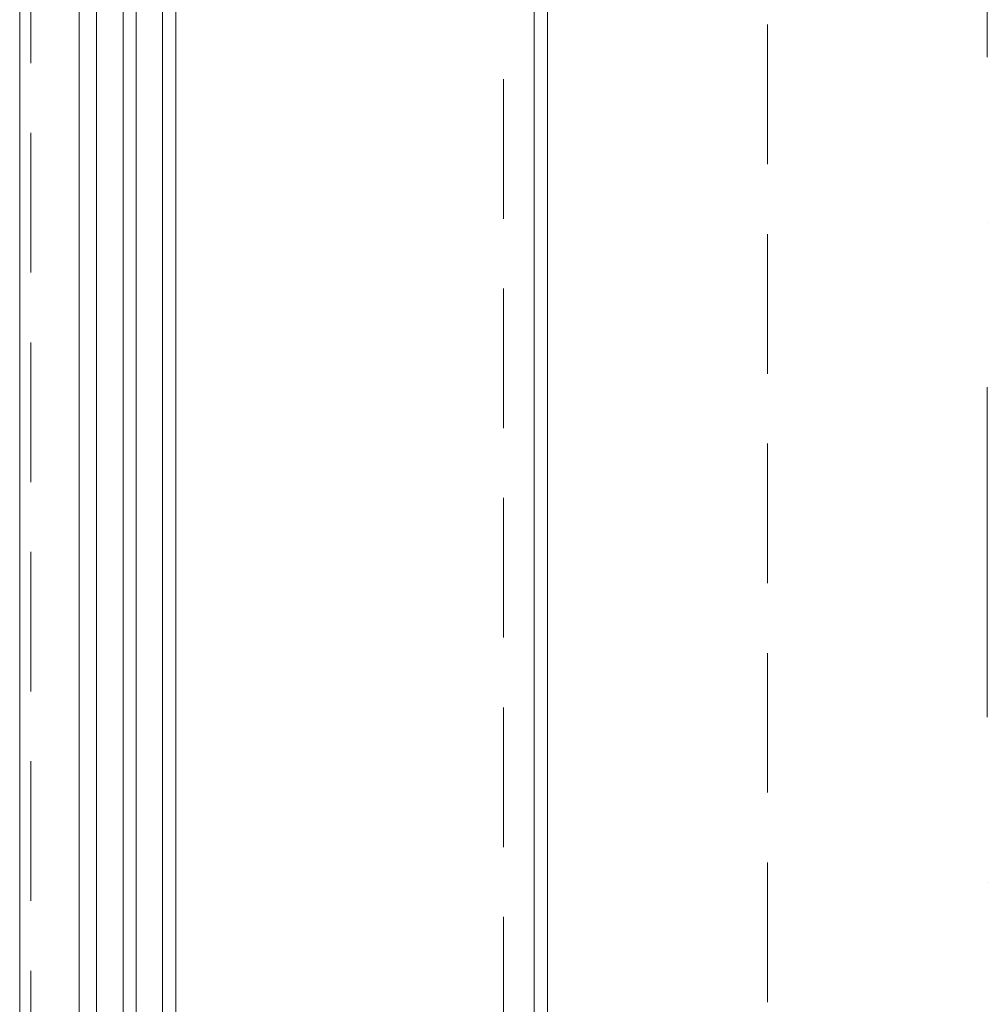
# Model space of a CAD drawing. Header units: millimetres. Extents: x 213386 to 459888, y 74252 to 208052.
# Tile 66 of 256: x 373037 to 373477, y 150403 to 150851. Entities that reach past the tile are written whole.
import ezdxf

# ---------------------------------------------------------------- set-up
doc = ezdxf.new("R2010")
doc.units = ezdxf.units.MM
doc.linetypes.add('CK_Čerchovaná 50', pattern=[6, 3, -1.5, 0, -1.5])
doc.linetypes.add('ČÁRKOVANÁ', pattern=[19.05, 12.7, -6.35])
doc.layers.add('FASÁDA DETAILNÍ', color=255, linetype='Continuous', lineweight=0)
doc.layers.add('TENKA', color=255, linetype='Continuous', lineweight=0)

msp = doc.modelspace()

# ---------------------------------------------------------------- linework, layer by layer
at = {"layer": 'FASÁDA DETAILNÍ'}
for p, q in [((373036.638, 145492.154), (373036.638, 169172.154)), ((373063.638, 145492.154), (373063.638, 169172.154)), ((373071.638, 169172.154), (373071.638, 145492.154)), ((373083.638, 145492.154), (373083.638, 169172.154)), ((373089.638, 169172.154), (373089.638, 145492.154)), ((373101.638, 145492.154), (373101.638, 169172.154)), ((373107.638, 169172.154), (373107.638, 145492.154)), ((373276.638, 145732.154), (373276.638, 168932.154)), ((373270.638, 152275.654), (373270.638, 150375.904))]:
    msp.add_line(p, q, dxfattribs=at)
at = {"layer": 'FASÁDA DETAILNÍ', "linetype": 'ČÁRKOVANÁ', "ltscale": 5}
for p, q in [((373041.638, 145497.154), (373041.638, 169167.154)), ((373256.638, 145712.154), (373256.638, 168952.154)), ((373376.638, 145832.154), (373376.638, 168832.154))]:
    msp.add_line(p, q, dxfattribs=at)
at = {"layer": 'TENKA', "linetype": 'CK_Čerchovaná 50', "ltscale": 50}
msp.add_line((373476.638, 145732.154), (373476.638, 168932.154), dxfattribs=at)

doc.saveas('drawing.dxf')
